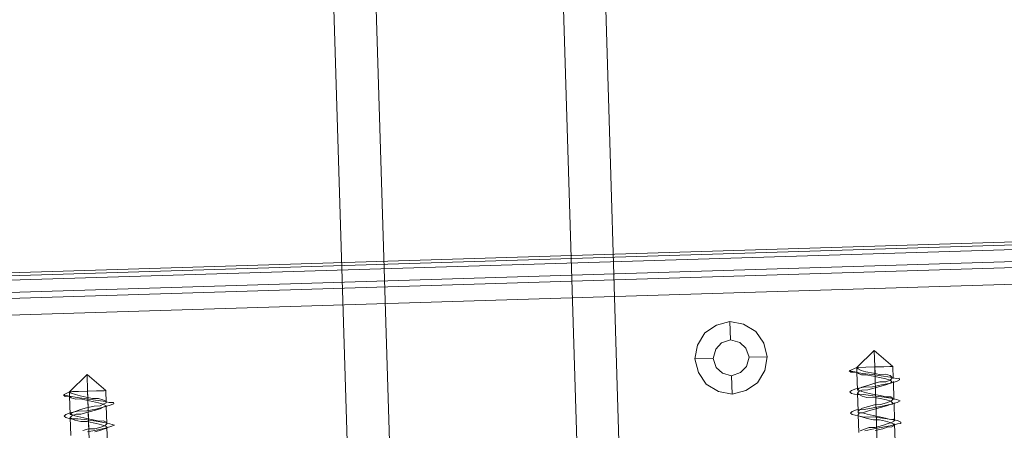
# Model space of a CAD drawing. Extents: x 147111805 to 147230536, y 410950310 to 411028142.
# Tile 53 of 85: x 147162079 to 147162217, y 410975911 to 410975968. Entities that reach past the tile are written whole.
import ezdxf

# ---------------------------------------------------------------- set-up
doc = ezdxf.new("R2010")
doc.units = 0
doc.header["$LTSCALE"] = 100
doc.layers.add('T--A9041--_VERHARDINGEN_Tegels', color=9, linetype='Continuous', transparency=0.3)
doc.layers.add('T--L9071--_TERREINMEUBILAIR_Stoelen', color=1, linetype='Continuous')

# ---------------------------------------------------------------- blocks, each defined once
blk = doc.blocks.new('Picknicktafel 180x160cm')
at = {"layer": 'T--L9071--_TERREINMEUBILAIR_Stoelen', "lineweight": 0}
for p, q in [((1644.63, 10.55), (1644.63, 277.8)), ((1644.63, 10.55), (1644.63, 277.8)), ((1647.8, 10.55), (1647.8, 277.8)), ((1650.12, 10.55), (1650.12, 277.8)), ((1650.55, 277.8), (1650.55, 10.55)), ((1644.63, 259.86), (1644.63, 28.29)), ((1646.96, 28.29), (1646.96, 259.86)), ((1649.49, 28.29), (1649.49, 259.86)), ((1650.55, 28.29), (1650.55, 259.86)), ((1650.55, 28.29), (1650.55, 259.86)), ((1630.28, 202.65), (1630.07, 202.44)), ((1630.49, 202.44), (1630.28, 202.65)), ((1633.24, 202.65), (1633.02, 202.44)), ((1633.24, 202.65), (1633.02, 201.81)), ((1633.66, 201.81), (1633.24, 202.65)), ((1627.54, 201.81), (1630.07, 201.81)), ((1629.65, 201.17), (1629.44, 200.33)), ((1629.86, 201.59), (1629.65, 201.17)), ((1630.07, 202.44), (1629.86, 201.81)), ((1629.86, 201.81), (1629.86, 200.75)), ((1630.07, 201.81), (1629.86, 201.59)), ((1630.28, 201.59), (1630.07, 201.81)), ((1630.07, 200.33), (1630.28, 201.17)), ((1630.28, 201.17), (1630.49, 201.59)), ((1630.49, 200.96), (1630.28, 201.59)), ((1630.7, 201.81), (1630.49, 202.44)), ((1630.49, 201.59), (1630.49, 201.81)), ((1630.49, 201.81), (1630.7, 201.59)), ((1630.49, 201.81), (1633.02, 201.81)), ((1630.91, 200.75), (1630.7, 201.81)), ((1630.7, 201.59), (1630.91, 200.96)), ((1632.81, 201.59), (1632.6, 200.96)), ((1633.02, 201.81), (1632.81, 200.75)), ((1633.02, 201.81), (1632.81, 201.59)), ((1633.02, 202.44), (1633.02, 201.81)), ((1633.66, 201.81), (1633.02, 201.81)), ((1633.02, 201.81), (1633.66, 201.81)), ((1633.24, 200.96), (1633.45, 201.59)), ((1633.45, 201.59), (1633.66, 201.81)), ((1633.66, 201.38), (1633.66, 201.81)), ((1633.66, 201.81), (1633.66, 201.38)), ((1635.98, 199.27), (1633.66, 201.81)), ((1633.66, 200.54), (1633.66, 201.38)), ((1633.66, 201.38), (1633.66, 200.54)), ((1628.17, 200.12), (1628.38, 199.27)), ((1629.44, 200.33), (1629.44, 199.48)), ((1629.86, 200.75), (1629.65, 199.48)), ((1629.86, 199.48), (1630.07, 200.33)), ((1630.49, 200.33), (1630.49, 200.96)), ((1630.7, 199.48), (1630.49, 200.33)), ((1630.91, 200.96), (1631.12, 200.33)), ((1630.91, 199.48), (1630.91, 200.75)), ((1631.12, 200.33), (1631.34, 199.48)), ((1632.6, 200.33), (1632.39, 199.48)), ((1632.6, 200.96), (1632.6, 200.33)), ((1632.81, 200.75), (1632.6, 199.48)), ((1632.81, 199.48), (1633.02, 200.33)), ((1633.02, 200.33), (1633.24, 200.96)), ((1633.66, 199.27), (1633.66, 200.54)), ((1633.66, 200.54), (1633.66, 199.27)), ((1626.9, 199.27), (1629.22, 199.27)), ((1628.17, 198.22), (1627.96, 199.48)), ((1628.17, 197.58), (1627.96, 198.43)), ((1628.38, 199.27), (1628.38, 198.43)), ((1628.38, 199.27), (1630.7, 199.27)), ((1628.38, 198.43), (1628.59, 197.58)), ((1629.22, 198.64), (1629.01, 197.8)), ((1629.44, 199.48), (1629.22, 198.64)), ((1629.65, 199.48), (1629.44, 198.22)), ((1629.44, 197.8), (1629.65, 198.64)), ((1629.65, 198.64), (1629.86, 199.48)), ((1629.86, 199.27), (1632.39, 199.27)), ((1630.91, 198.43), (1630.7, 199.48)), ((1631.12, 198.22), (1630.91, 199.48)), ((1631.12, 197.58), (1630.91, 198.43)), ((1631.34, 199.48), (1631.55, 198.43)), ((1631.34, 199.27), (1633.66, 199.27)), ((1631.55, 198.43), (1631.55, 197.58)), ((1632.18, 198.64), (1631.97, 197.8)), ((1632.39, 199.48), (1632.18, 198.64)), ((1632.6, 199.48), (1632.39, 198.22)), ((1632.6, 198.64), (1632.81, 199.48)), ((1632.6, 197.8), (1632.6, 198.64)), ((1632.81, 199.27), (1633.66, 199.27)), ((1633.66, 198.01), (1633.66, 199.27)), ((1633.66, 199.27), (1633.66, 198.01)), ((1635.98, 199.27), (1633.66, 196.74)), ((1635.98, 199.27), (1633.66, 199.27)), ((1635.98, 199.27), (1633.66, 199.27)), ((1628.38, 197.16), (1628.17, 198.22)), ((1628.38, 196.95), (1628.17, 197.58)), ((1628.59, 196.32), (1628.38, 197.16)), ((1628.59, 197.58), (1628.8, 196.95)), ((1628.8, 197.16), (1628.59, 196.74)), ((1629.01, 197.8), (1628.8, 197.16)), ((1629.22, 197.16), (1629.01, 196.32)), ((1629.44, 198.22), (1629.22, 197.16)), ((1629.22, 196.74), (1629.44, 197.16)), ((1629.44, 197.16), (1629.44, 197.8)), ((1631.34, 197.16), (1631.12, 198.22)), ((1631.34, 197.16), (1631.12, 197.58)), ((1631.55, 196.32), (1631.34, 197.16)), ((1631.55, 196.74), (1631.34, 197.16)), ((1631.55, 197.58), (1631.76, 197.16)), ((1631.76, 197.16), (1631.55, 196.74)), ((1631.97, 197.8), (1631.76, 197.16)), ((1631.76, 197.16), (1631.97, 196.74)), ((1632.18, 197.16), (1631.97, 196.32)), ((1632.39, 198.22), (1632.18, 197.16)), ((1632.18, 196.74), (1632.39, 197.16)), ((1632.39, 197.16), (1632.6, 197.8)), ((1633.66, 196.95), (1633.66, 198.01)), ((1633.66, 198.01), (1633.66, 196.95)), ((1626.06, 196.74), (1628.59, 196.74)), ((1628.38, 196.74), (1628.38, 196.95)), ((1628.59, 196.74), (1628.38, 196.74)), ((1628.8, 195.68), (1628.59, 196.32)), ((1628.8, 196.95), (1629.01, 196.74)), ((1629.01, 196.32), (1628.8, 195.68)), ((1629.01, 196.74), (1629.22, 196.74)), ((1629.01, 196.74), (1631.55, 196.74)), ((1631.76, 195.68), (1631.55, 196.32)), ((1631.97, 195.68), (1631.76, 195.68)), ((1631.97, 196.74), (1632.18, 196.74)), ((1631.97, 196.74), (1633.66, 196.74)), ((1631.97, 196.32), (1631.97, 195.68)), ((1633.66, 196.74), (1633.66, 196.95)), ((1633.66, 196.95), (1633.66, 196.74)), ((1633.66, 196.74), (1633.66, 196.74)), ((1794.09, 163.18), (6.12, 163.18)), ((6.12, 163.18), (1794.09, 163.18)), ((1794.09, 163.18), (6.12, 163.18)), ((1794.09, 163.18), (6.12, 163.18)), ((6.12, 157.27), (1794.09, 157.27)), ((1794.09, 157.27), (6.12, 157.27)), ((1794.09, 157.27), (6.12, 157.27)), ((1794.09, 157.27), (6.12, 157.27)), ((1794.09, 131.09), (6.12, 131.09)), ((6.12, 131.09), (1794.09, 131.09)), ((1794.09, 131.09), (6.12, 131.09)), ((1794.09, 131.09), (6.12, 131.09)), ((6.12, 125.18), (1794.09, 125.18)), ((1794.09, 125.18), (6.12, 125.18)), ((1794.09, 125.18), (6.12, 125.18)), ((1794.09, 125.18), (6.12, 125.18)), ((1631.97, 112.72), (1633.66, 113.78)), ((1633.66, 113.78), (1635.56, 114.2)), ((1635.56, 114.2), (1637.46, 113.78)), ((1635.56, 114.2), (1635.56, 111.67)), ((1637.46, 113.78), (1639.15, 112.72)), ((1630.91, 111.04), (1631.97, 112.72)), ((1635.56, 111.67), (1634.29, 111.25)), ((1634.29, 111.25), (1635.56, 111.67)), ((1636.82, 111.25), (1635.56, 111.67)), ((1635.56, 111.67), (1636.82, 111.25)), ((1639.15, 112.72), (1640.2, 111.04)), ((1630.49, 109.14), (1630.91, 111.04)), ((1633.45, 110.4), (1633.02, 109.14)), ((1633.02, 109.14), (1633.45, 110.4)), ((1634.29, 111.25), (1633.45, 110.4)), ((1633.45, 110.4), (1634.29, 111.25)), ((1637.67, 110.4), (1636.82, 111.25)), ((1636.82, 111.25), (1637.67, 110.4)), ((1638.09, 109.14), (1637.67, 110.4)), ((1637.67, 110.4), (1638.09, 109.14)), ((1640.2, 111.04), (1640.62, 109.14)), ((1630.91, 107.24), (1630.49, 109.14)), ((1630.49, 109.14), (1630.49, 109.14)), ((1630.49, 109.14), (1633.02, 109.14)), ((1633.02, 109.14), (1633.45, 107.87)), ((1633.45, 107.87), (1633.02, 109.14)), ((1633.02, 109.14), (1633.02, 109.14)), ((1637.67, 107.87), (1638.09, 109.14)), ((1638.09, 109.14), (1637.67, 107.87)), ((1638.09, 109.14), (1638.09, 109.14)), ((1640.62, 109.14), (1638.09, 109.14)), ((1640.62, 109.14), (1640.2, 107.24)), ((1633.45, 107.87), (1634.29, 107.02)), ((1634.29, 107.02), (1633.45, 107.87)), ((1636.82, 107.02), (1637.67, 107.87)), ((1637.67, 107.87), (1636.82, 107.02)), ((1631.97, 105.55), (1630.91, 107.24)), ((1634.29, 107.02), (1635.56, 106.6)), ((1635.56, 106.6), (1634.29, 107.02)), ((1635.56, 106.6), (1636.82, 107.02)), ((1636.82, 107.02), (1635.56, 106.6)), ((1635.56, 104.07), (1635.56, 106.6)), ((1640.2, 107.24), (1639.15, 105.55)), ((1633.66, 104.49), (1631.97, 105.55)), ((1639.15, 105.55), (1637.46, 104.49)), ((1635.56, 104.07), (1633.66, 104.49)), ((1637.46, 104.49), (1635.56, 104.07)), ((1627.11, 92.46), (1626.9, 91.61)), ((1627.32, 92.67), (1627.11, 92.46)), ((1627.54, 92.46), (1627.32, 92.67)), ((1627.75, 91.83), (1627.54, 92.46)), ((1630.07, 92.46), (1629.86, 91.61)), ((1630.28, 92.67), (1630.07, 92.46)), ((1630.49, 92.46), (1630.28, 92.67)), ((1630.7, 91.83), (1630.49, 92.46)), ((1633.24, 92.67), (1633.02, 92.46)), ((1633.24, 92.67), (1633.02, 91.61)), ((1633.02, 92.46), (1633.02, 91.83)), ((1633.66, 91.61), (1633.24, 92.67)), ((1624.58, 91.61), (1627.11, 91.61)), ((1624.79, 91.4), (1625, 90.77)), ((1626.69, 90.98), (1626.48, 90.35)), ((1626.9, 91.61), (1626.69, 90.77)), ((1626.9, 91.61), (1626.69, 90.98)), ((1627.11, 91.61), (1626.9, 91.61)), ((1627.32, 91.4), (1627.11, 91.61)), ((1627.11, 90.35), (1627.32, 90.98)), ((1627.32, 90.98), (1627.32, 91.61)), ((1627.32, 91.61), (1627.54, 91.61)), ((1627.32, 90.98), (1627.32, 91.4)), ((1627.54, 90.14), (1627.32, 90.98)), ((1627.54, 91.61), (1627.75, 91.4)), ((1627.54, 91.61), (1630.07, 91.61)), ((1627.75, 90.77), (1627.75, 91.83)), ((1627.75, 91.4), (1627.96, 90.98)), ((1627.96, 90.98), (1628.17, 90.14)), ((1629.65, 90.98), (1629.44, 90.35)), ((1629.86, 91.4), (1629.65, 90.98)), ((1629.86, 91.61), (1629.86, 90.77)), ((1630.07, 91.61), (1629.86, 91.4)), ((1630.28, 91.4), (1630.07, 91.61)), ((1630.07, 90.35), (1630.28, 90.98)), ((1630.28, 90.98), (1630.49, 91.4)), ((1630.49, 90.98), (1630.28, 91.4)), ((1630.49, 91.4), (1630.49, 91.61)), ((1630.49, 91.61), (1630.7, 91.4)), ((1630.49, 91.61), (1633.02, 91.61)), ((1630.49, 90.14), (1630.49, 90.98)), ((1630.91, 90.77), (1630.7, 91.83)), ((1630.7, 91.4), (1630.91, 90.98)), ((1630.91, 90.98), (1631.12, 90.14)), ((1632.81, 91.4), (1632.6, 90.98)), ((1632.6, 90.98), (1632.6, 90.35)), ((1633.02, 91.83), (1632.81, 90.77)), ((1633.02, 91.61), (1632.81, 91.4)), ((1633.66, 91.61), (1633.02, 91.61)), ((1633.02, 91.61), (1633.66, 91.61)), ((1633.02, 90.35), (1633.24, 90.98)), ((1633.24, 90.98), (1633.45, 91.4)), ((1633.45, 91.4), (1633.66, 91.61)), ((1633.66, 91.4), (1633.66, 91.61)), ((1633.66, 91.61), (1633.66, 91.4)), ((1635.98, 89.08), (1633.66, 91.61)), ((1633.66, 90.35), (1633.66, 91.4)), ((1633.66, 91.4), (1633.66, 90.35)), ((1625, 89.5), (1624.79, 90.77)), ((1625, 90.77), (1625.21, 90.14)), ((1625.21, 90.14), (1625.21, 89.29)), ((1626.48, 90.35), (1626.27, 89.5)), ((1626.69, 90.77), (1626.69, 89.5)), ((1626.9, 89.5), (1627.11, 90.35)), ((1627.75, 89.29), (1627.54, 90.14)), ((1627.96, 89.5), (1627.75, 90.77)), ((1628.17, 90.14), (1628.38, 89.29)), ((1629.44, 90.35), (1629.44, 89.5)), ((1629.86, 90.77), (1629.65, 89.5)), ((1629.86, 89.5), (1630.07, 90.35)), ((1630.7, 89.29), (1630.49, 90.14)), ((1630.91, 89.5), (1630.91, 90.77)), ((1631.12, 90.14), (1631.34, 89.29)), ((1632.6, 90.35), (1632.39, 89.29)), ((1632.81, 90.77), (1632.6, 89.5)), ((1632.81, 89.29), (1633.02, 90.35)), ((1633.66, 89.08), (1633.66, 90.35)), ((1633.66, 90.35), (1633.66, 89.08)), ((1623.74, 89.08), (1626.27, 89.08)), ((1625, 88.24), (1624.79, 89.29)), ((1625.21, 88.24), (1625, 89.5)), ((1625.21, 87.6), (1625, 88.24)), ((1625.21, 89.29), (1625.43, 88.24)), ((1625.43, 86.97), (1625.21, 88.24)), ((1625.43, 89.08), (1627.75, 89.08)), ((1625.43, 88.24), (1625.64, 87.6)), ((1626.27, 88.66), (1626.06, 87.82)), ((1626.27, 89.5), (1626.27, 88.66)), ((1626.48, 88.24), (1626.27, 86.97)), ((1626.69, 89.5), (1626.48, 88.24)), ((1626.48, 87.82), (1626.69, 88.66)), ((1626.69, 88.66), (1626.9, 89.5)), ((1626.9, 89.08), (1629.22, 89.08)), ((1627.96, 88.45), (1627.75, 89.29)), ((1628.17, 88.24), (1627.96, 89.5)), ((1628.17, 87.6), (1627.96, 88.45)), ((1628.38, 86.97), (1628.17, 88.24)), ((1628.38, 89.29), (1628.38, 88.45)), ((1628.38, 89.08), (1630.7, 89.08)), ((1628.38, 88.45), (1628.59, 87.6)), ((1629.22, 88.45), (1629.01, 87.6)), ((1629.44, 89.5), (1629.22, 88.45)), ((1629.44, 88.24), (1629.22, 86.97)), ((1629.65, 89.5), (1629.44, 88.24)), ((1629.44, 87.6), (1629.65, 88.45)), ((1629.65, 88.45), (1629.86, 89.5)), ((1629.86, 89.08), (1632.39, 89.08)), ((1630.91, 88.45), (1630.7, 89.29)), ((1631.12, 88.24), (1630.91, 89.5)), ((1631.12, 87.6), (1630.91, 88.45)), ((1631.34, 86.97), (1631.12, 88.24)), ((1631.34, 89.29), (1631.55, 88.45)), ((1631.34, 89.08), (1633.66, 89.08)), ((1631.55, 88.45), (1631.55, 87.6)), ((1632.18, 88.45), (1631.97, 87.6)), ((1632.39, 89.29), (1632.18, 88.45)), ((1632.39, 88.24), (1632.18, 86.97)), ((1632.6, 89.5), (1632.39, 88.24)), ((1632.6, 88.45), (1632.81, 89.29)), ((1632.6, 87.6), (1632.6, 88.45)), ((1632.81, 89.08), (1633.66, 89.08)), ((1633.66, 87.82), (1633.66, 89.08)), ((1633.66, 89.08), (1633.66, 87.82)), ((1635.98, 89.08), (1633.66, 86.55)), ((1635.98, 89.08), (1633.66, 89.08)), ((1635.98, 89.08), (1633.66, 89.08)), ((1625.21, 86.97), (1625.21, 87.6)), ((1625.43, 86.55), (1625.21, 86.97)), ((1625.64, 86.13), (1625.43, 86.97)), ((1625.64, 87.6), (1625.85, 86.97)), ((1625.85, 87.18), (1625.64, 86.76)), ((1626.06, 87.82), (1625.85, 87.18)), ((1625.85, 86.97), (1626.06, 86.55)), ((1626.27, 86.97), (1626.06, 86.13)), ((1626.27, 87.18), (1626.48, 87.82)), ((1626.27, 86.76), (1626.27, 87.18)), ((1628.38, 86.97), (1628.17, 87.6)), ((1628.59, 86.13), (1628.38, 86.97)), ((1628.38, 86.76), (1628.38, 86.97)), ((1628.59, 87.6), (1628.8, 86.97)), ((1628.8, 86.97), (1628.59, 86.76)), ((1629.01, 87.6), (1628.8, 86.97)), ((1628.8, 86.97), (1629.01, 86.76)), ((1629.22, 86.97), (1629.01, 86.13)), ((1629.22, 86.76), (1629.44, 86.97)), ((1629.44, 86.97), (1629.44, 87.6)), ((1631.34, 86.97), (1631.12, 87.6)), ((1631.55, 86.13), (1631.34, 86.97)), ((1631.55, 86.76), (1631.34, 86.97)), ((1631.55, 87.6), (1631.76, 86.97)), ((1631.76, 86.97), (1631.55, 86.76)), ((1631.97, 87.6), (1631.76, 86.97)), ((1631.76, 86.97), (1631.97, 86.76)), ((1632.18, 86.97), (1631.97, 86.13)), ((1632.18, 86.76), (1632.39, 86.97)), ((1632.39, 86.97), (1632.6, 87.6)), ((1633.66, 86.97), (1633.66, 87.82)), ((1633.66, 87.82), (1633.66, 86.97)), ((1633.66, 86.55), (1633.66, 86.97)), ((1633.66, 86.97), (1633.66, 86.55)), ((1623.1, 86.55), (1625.64, 86.55)), ((1625.64, 86.76), (1625.43, 86.55)), ((1625.64, 85.7), (1625.64, 86.13)), ((1625.85, 85.7), (1625.64, 85.7)), ((1626.06, 86.13), (1625.85, 85.7)), ((1626.06, 86.55), (1626.27, 86.76)), ((1626.06, 86.55), (1628.59, 86.55)), ((1628.59, 86.76), (1628.38, 86.76)), ((1628.8, 85.7), (1628.59, 86.13)), ((1629.01, 86.13), (1628.8, 85.7)), ((1629.01, 86.76), (1629.22, 86.76)), ((1629.01, 86.55), (1631.55, 86.55)), ((1631.76, 85.7), (1631.55, 86.13)), ((1631.97, 85.7), (1631.76, 85.7)), ((1631.97, 86.76), (1632.18, 86.76)), ((1631.97, 86.55), (1633.66, 86.55)), ((1631.97, 86.13), (1631.97, 85.7)), ((1633.66, 86.55), (1633.66, 86.55))]:
    blk.add_line(p, q, dxfattribs=at)

msp = doc.modelspace()

# ---------------------------------------------------------------- hatches: boundary and pattern name
at = {"layer": 'T--A9041--_VERHARDINGEN_Tegels'}
h = msp.add_hatch(dxfattribs=at)
h.set_pattern_fill('ANSI37', color=256, scale=200, angle=45)
h.paths.add_polyline_path([(147171124.62, 410978496.78), (147171124.62, 410985174.11), (147175311.82, 410985174.11), (147179724.02, 410985174.11), (147179724.02, 410987548.17), (147175674.62, 410987550.95), (147175674.62, 410986269.38), (147173554.62, 410986269.38), (147173554.62, 410986569.38), (147175374.62, 410986569.38), (147175374.62, 410989649.38), (147175374.62, 410993004.29), (147173550.82, 410993004.29), (147173550.82, 410993134.34), (147165980.82, 410993134.34), (147159696.06, 410993137.17), (147159704.98, 410992687.69), (147159705.67, 410992652.7), (147159710.63, 410990922.45), (147159740.01, 410990923.04), (147159789.32, 410988438.53), (147159881.8, 410983779.44), (147160071.93, 410974201.33), (147160091.77, 410973201.53), (147160156.27, 410969952.17), (147160833.64, 410969965.61), (147162965.72, 410970007.93), (147169999.33, 410970147.55), (147172541.33, 410970198.01), (147177217.91, 410970290.83), (147177327.89, 410970293.02), (147177280.26, 410972692.54), (147177850.15, 410972703.86), (147179529.82, 410972737.2), (147180789.56, 410972762.42), (147181028.88, 410972767.33), (147181031.04, 410975911.55), (147179805.65, 410975912.4), (147178580.26, 410975912.4), (147178580.26, 410979449.11), (147177580.26, 410979449.11), (147177580.26, 410977681.17), (147177580.26, 410975913.24), (147171124.62, 410975913.24)])
h.paths.add_polyline_path([(147165184.98, 410982437.84), (147164184.98, 410982437.84), (147164184.98, 410983437.84), (147165184.98, 410983437.84)], flags=16)

# ---------------------------------------------------------------- block references
at = {"layer": 'T--L9071--_TERREINMEUBILAIR_Stoelen', "rotation": 91.75940092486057}
msp.add_blockref('Picknicktafel 180x160cm', (147162338.23, 410974289.75), dxfattribs=at)

doc.saveas('drawing.dxf')
